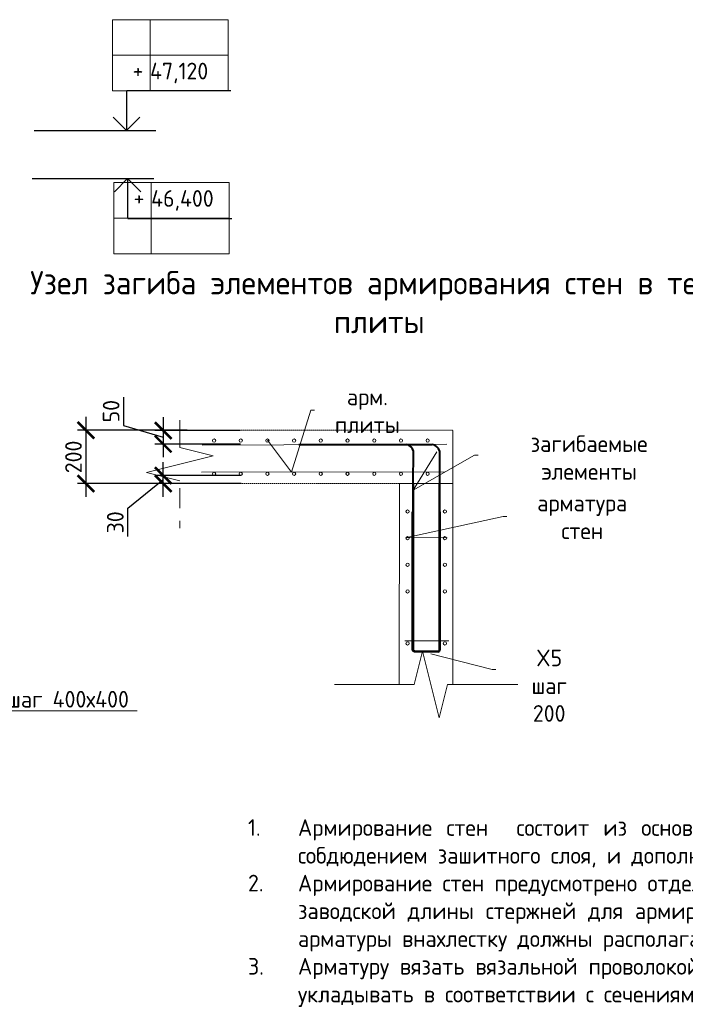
# Model space of a CAD drawing. Header units: millimetres. Extents: x 247266 to 730847, y -636031 to 10052.
# Tile 48 of 196: x 620198 to 630184, y -431444 to -416660. Entities that reach past the tile are written whole.
import ezdxf
from ezdxf import colors
from ezdxf.entities.mleader import LeaderData, LeaderLine
from ezdxf.math import Vec2, Vec3

# ---------------------------------------------------------------- set-up
doc = ezdxf.new("R2010")
doc.units = ezdxf.units.MM
doc.linetypes.add('01 Штриховая _4 мм_', pattern=[6, 3.5, -2.5])
for name, color, linetype, lineweight in [('AF_Perekritie', 7, 'Continuous', 18), ('AF_Stena', 7, 'Continuous', 18), ('RAZMER', 7, 'Continuous', 15), ('Арм_хомуты', 7, 'Continuous', 18), ('Арм_шпильки', 7, 'Continuous', 18), ('Армирование', 7, 'Continuous', 40), ('АрмСтер', 7, 'Continuous', 50), ('АС-Таблицы', 7, 'Continuous', 20), ('отметки', 7, 'Continuous', 18), ('подоснова', 7, 'Continuous', 5), ('Узлы', 7, 'Continuous', 0)]:
    doc.layers.add(name, color=color, linetype=linetype, lineweight=lineweight)
doc.layers.add('РАЗМЕРЫ', color=7, linetype='Continuous')
doc.styles.add('GOST 2.304', font='CS_Gost2304.shx')
doc.styles.add('GOST-2.304_Type-B', font='GOST_Common.ttf')
doc.styles.add('ГОСТ', font='GOST_Common.ttf')
doc.dimstyles.new('СПДС', dxfattribs={"dimscale": 100, "dimtxt": 2.5, "dimasz": 2.5, "dimexe": 1.25, "dimexo": 0, "dimtad": 1, "dimdec": 0, "dimtxsty": 'GOST-2.304_Type-B', "dimblk": 'ARCHTICK', "dimcen": 2.5, "dimdle": 2, "dimadec": 0, "dimazin": 2, "dimtfac": 0.75, "dimtdec": 0, "dimtmove": 1, "dimatfit": 3, "dimfxl": 1, "dimtolj": 1, "dimarcsym": 1})

# ---------------------------------------------------------------- blocks, each defined once
blk = doc.blocks.new('_ArchTick')
at = {"color": 0, "linetype": 'ByBlock', "const_width": 0.15}
blk.add_lwpolyline([(-0.5, -0.5), (0.5, 0.5)], dxfattribs=at)
blk = doc.blocks.new('*D1592')
at = {"color": 0, "lineweight": -2}
for p, q in [((618318, -420991), (618318, -420866)), ((619418, -420991), (619418, -420866)), ((619618, -420991), (618118, -420991))]:
    blk.add_line(p, q, dxfattribs=at)
at = {"layer": 'DEFPOINTS', "color": 0, "ltscale": 100}
for p in [(618318, -420991), (618318, -420991), (619418, -420991)]:
    blk.add_point(p, dxfattribs=at)
at = {"color": 0, "lineweight": -2, "ltscale": 100, "xscale": 250, "yscale": 250, "zscale": 250, "rotation": 180}
blk.add_blockref('_ArchTick', (618318, -420991), dxfattribs=at)
at = {"color": 0, "lineweight": -2, "ltscale": 100, "xscale": 250, "yscale": 250, "zscale": 250}
blk.add_blockref('_ArchTick', (619418, -420991), dxfattribs=at)
at = {"color": 0, "lineweight": 0, "ltscale": 100, "insert": (618868, -420766), "char_height": 250, "width": 83333.33, "attachment_point": 5, "style": 'GOST-2.304_Type-B'}
blk.add_mtext('\\A1;1100', dxfattribs=at)
blk = doc.blocks.new('*D1593')
at = {"color": 0, "lineweight": -2}
for p, q in [((615318, -420991), (615318, -420866)), ((618318, -420991), (618318, -420866)), ((618518, -420991), (615118, -420991))]:
    blk.add_line(p, q, dxfattribs=at)
at = {"layer": 'DEFPOINTS', "color": 0, "ltscale": 100}
for p in [(615318, -420991), (615318, -420991), (618318, -420991)]:
    blk.add_point(p, dxfattribs=at)
at = {"color": 0, "lineweight": -2, "ltscale": 100, "xscale": 250, "yscale": 250, "zscale": 250, "rotation": 180}
blk.add_blockref('_ArchTick', (615318, -420991), dxfattribs=at)
at = {"color": 0, "lineweight": -2, "ltscale": 100, "xscale": 250, "yscale": 250, "zscale": 250}
blk.add_blockref('_ArchTick', (618318, -420991), dxfattribs=at)
at = {"color": 0, "lineweight": 0, "ltscale": 100, "insert": (616843, -420766), "char_height": 250, "width": 83333.33, "attachment_point": 5, "style": 'GOST-2.304_Type-B'}
blk.add_mtext('\\A1;3000', dxfattribs=at)
blk = doc.blocks.new('*D1594')
at = {"color": 0, "lineweight": -2}
for p, q in [((612218, -421415), (612218, -420866)), ((615318, -420991), (615318, -420866)), ((615518, -420991), (612018, -420991))]:
    blk.add_line(p, q, dxfattribs=at)
at = {"layer": 'DEFPOINTS', "color": 0, "ltscale": 100}
for p in [(612218, -420991), (615318, -420991), (612218, -421415)]:
    blk.add_point(p, dxfattribs=at)
at = {"color": 0, "lineweight": -2, "ltscale": 100, "xscale": 250, "yscale": 250, "zscale": 250, "rotation": 180}
blk.add_blockref('_ArchTick', (612218, -420991), dxfattribs=at)
at = {"color": 0, "lineweight": -2, "ltscale": 100, "xscale": 250, "yscale": 250, "zscale": 250}
blk.add_blockref('_ArchTick', (615318, -420991), dxfattribs=at)
at = {"color": 0, "lineweight": 0, "ltscale": 100, "insert": (613768, -420766), "char_height": 250, "width": 83333.33, "attachment_point": 5, "style": 'GOST-2.304_Type-B'}
blk.add_mtext('\\A1;3100', dxfattribs=at)
blk = doc.blocks.new('*T1633')
at = {"layer": 'DEFPOINTS', "color": 8, "linetype": 'ByBlock', "lineweight": 0}
for p, q in [((0, 1067), (1734, 1067)), ((0, 0), (0, 1067)), ((561, 0), (561, 1067)), ((1734, 0), (1734, 1067)), ((0, 533), (1734, 533)), ((0, 0), (1734, 0))]:
    blk.add_line(p, q, dxfattribs=at)
at = {"layer": 'АС-Таблицы', "color": 0, "char_height": 250, "style": 'ГОСТ'}
for s, insert, width, attachment_point in [('+', (461, 967), 361.22, 3), ('46,400', (561, 800), 1173.09, 4)]:
    blk.add_mtext(s, dxfattribs=dict(at, insert=insert, width=width, attachment_point=attachment_point))
blk = doc.blocks.new('*T1634')
at = {"layer": 'DEFPOINTS', "color": 8, "linetype": 'ByBlock', "lineweight": 0}
for p, q in [((0, 0), (1734, 0)), ((0, 0), (0, -1067)), ((561, 0), (561, -1067)), ((1734, 0), (1734, -1067)), ((0, -533), (1734, -533)), ((0, -1067), (1734, -1067))]:
    blk.add_line(p, q, dxfattribs=at)
at = {"layer": 'АС-Таблицы', "color": 0, "char_height": 250, "style": 'ГОСТ'}
for s, insert, width, attachment_point in [('+', (461, -633), 361.22, 3), ('47,120', (561, -800), 1173.09, 4)]:
    blk.add_mtext(s, dxfattribs=dict(at, insert=insert, width=width, attachment_point=attachment_point))
blk = doc.blocks.new('_None')
blk = doc.blocks.new('*D2876')
at = {"layer": 'DEFPOINTS', "color": 0, "ltscale": 100}
for p in [(622711, -422825), (621192, -423625), (622711, -423625)]:
    blk.add_point(p, dxfattribs=at)
at = {"layer": 'РАЗМЕРЫ', "color": 0, "lineweight": -2}
for p, q in [((621192, -422625), (621192, -423825)), ((622711, -422825), (621067, -422825)), ((622711, -423625), (621067, -423625))]:
    blk.add_line(p, q, dxfattribs=at)
at = {"layer": 'РАЗМЕРЫ', "color": 0, "lineweight": -2, "ltscale": 100, "xscale": 250, "yscale": 250, "zscale": 250}
for p, rotation in [((621192, -422825), 90), ((621192, -423625), 270)]:
    blk.add_blockref('_ArchTick', p, dxfattribs=dict(at, rotation=rotation))
at = {"layer": 'РАЗМЕРЫ', "color": 0, "lineweight": 0, "ltscale": 100, "insert": (621005, -423225), "char_height": 250, "attachment_point": 5, "rotation": 90, "style": 'GOST-2.304_Type-B'}
blk.add_mtext('\\A1;200', dxfattribs=at)
blk = doc.blocks.new('*D2874')
at = {"layer": 'DEFPOINTS', "color": 0, "ltscale": 100}
for p in [(623504, -422828), (622351, -423031), (623512, -423031)]:
    blk.add_point(p, dxfattribs=at)
at = {"layer": 'РАЗМЕРЫ', "color": 0, "lineweight": -2}
for p, q in [((621757, -422326), (621757, -422751)), ((622351, -422628), (622351, -423231)), ((621757, -422751), (622351, -422929)), ((623504, -422828), (622226, -422828)), ((623512, -423031), (622226, -423031))]:
    blk.add_line(p, q, dxfattribs=at)
at = {"layer": 'РАЗМЕРЫ', "color": 0, "lineweight": -2, "ltscale": 100, "xscale": 250, "yscale": 250, "zscale": 250}
for p, rotation in [((622351, -422828), 90), ((622351, -423031), 270)]:
    blk.add_blockref('_ArchTick', p, dxfattribs=dict(at, rotation=rotation))
at = {"layer": 'РАЗМЕРЫ', "color": 0, "lineweight": 0, "ltscale": 100, "insert": (621570, -422538), "char_height": 250, "attachment_point": 5, "rotation": 90, "style": 'GOST-2.304_Type-B'}
blk.add_mtext('\\A1;50', dxfattribs=at)
blk = doc.blocks.new('*D2875')
at = {"layer": 'DEFPOINTS', "color": 0, "ltscale": 100}
for p in [(622351, -423504), (623520, -423504), (623520, -423624)]:
    blk.add_point(p, dxfattribs=at)
at = {"layer": 'РАЗМЕРЫ', "color": 0, "lineweight": -2}
for p, q in [((622351, -423824), (622351, -423304)), ((623520, -423504), (622226, -423504)), ((621820, -423995), (622351, -423564)), ((623520, -423624), (622226, -423624)), ((621820, -424420), (621820, -423995))]:
    blk.add_line(p, q, dxfattribs=at)
at = {"layer": 'РАЗМЕРЫ', "color": 0, "lineweight": -2, "ltscale": 100, "xscale": 250, "yscale": 250, "zscale": 250}
for p, rotation in [((622351, -423504), 270), ((622351, -423624), 90)]:
    blk.add_blockref('_ArchTick', p, dxfattribs=dict(at, rotation=rotation))
at = {"layer": 'РАЗМЕРЫ', "color": 0, "lineweight": 0, "ltscale": 100, "insert": (621632, -424207), "char_height": 250, "attachment_point": 5, "rotation": 90, "style": 'GOST-2.304_Type-B'}
blk.add_mtext('\\A1;30', dxfattribs=at)
blk = doc.blocks.new('*U2932')
at = {"color": 0, "linetype": 'ByBlock', "lineweight": -2}
for p, q in [((-207, 26), (-200, 2091)), ((-190, 2091), (-200, 2091)), ((-197, 26), (-190, 2091)), ((197, 24), (205, 2090)), ((205, 2090), (215, 2090)), ((207, 24), (215, 2090)), ((-206, 17), (-207, 26)), ((-202, 8), (-206, 17)), ((-197, 1), (-202, 8)), ((-196, 19), (-197, 26)), ((-190, -5), (-197, 1)), ((-194, 13), (-196, 19)), ((-190, 8), (-194, 13)), ((-185, 4), (-190, 8)), ((-179, 2), (-185, 4)), ((-172, 1), (-179, 2)), ((-172, 1), (172, -1)), ((172, -1), (179, 0)), ((179, 0), (185, 3)), ((185, 3), (190, 7)), ((190, 7), (194, 12)), ((194, 12), (196, 18)), ((196, 18), (197, 24)), ((197, 0), (202, 7)), ((202, 7), (206, 15)), ((206, 15), (207, 24)), ((-181, -8), (-190, -5)), ((-172, -9), (-181, -8)), ((172, -11), (-172, -9)), ((172, -11), (181, -9)), ((181, -9), (190, -6)), ((190, -6), (197, 0))]:
    blk.add_line(p, q, dxfattribs=at)
at = {"style": 'GOST 2.304', "oblique": 15, "flags": 9}
for tag, p in [('ПОЗИЦИЯ', (968, -185)), ('ДИАМЕТР', (968, -189)), ('КЛАСС', (968, -193)), ('ДЛИНА', (969, -198)), ('МАССА', (969, -204))]:
    blk.add_attdef(tag, p, '', height=2.5, dxfattribs=at)
blk = doc.blocks.new('*D3116')
at = {"color": 0, "lineweight": -2}
for p, q in [((595083, -417672), (595083, -417547)), ((596183, -417672), (596183, -417547)), ((596383, -417672), (594883, -417672))]:
    blk.add_line(p, q, dxfattribs=at)
at = {"layer": 'DEFPOINTS', "color": 0, "ltscale": 100}
for p in [(595083, -417672), (595083, -417672), (596183, -417672)]:
    blk.add_point(p, dxfattribs=at)
at = {"color": 0, "lineweight": -2, "ltscale": 100, "xscale": 250, "yscale": 250, "zscale": 250, "rotation": 180}
blk.add_blockref('_ArchTick', (595083, -417672), dxfattribs=at)
at = {"color": 0, "lineweight": -2, "ltscale": 100, "xscale": 250, "yscale": 250, "zscale": 250}
blk.add_blockref('_ArchTick', (596183, -417672), dxfattribs=at)
at = {"color": 0, "lineweight": 0, "ltscale": 100, "insert": (595633, -417447), "char_height": 250, "width": 83333.33, "attachment_point": 5, "style": 'GOST-2.304_Type-B'}
blk.add_mtext('\\A1;1100', dxfattribs=at)
blk = doc.blocks.new('*D3117')
at = {"color": 0, "lineweight": -2}
for p, q in [((592083, -417672), (592083, -417547)), ((595083, -417672), (595083, -417547)), ((595283, -417672), (591883, -417672))]:
    blk.add_line(p, q, dxfattribs=at)
at = {"layer": 'DEFPOINTS', "color": 0, "ltscale": 100}
for p in [(592083, -417672), (592083, -417672), (595083, -417672)]:
    blk.add_point(p, dxfattribs=at)
at = {"color": 0, "lineweight": -2, "ltscale": 100, "xscale": 250, "yscale": 250, "zscale": 250, "rotation": 180}
blk.add_blockref('_ArchTick', (592083, -417672), dxfattribs=at)
at = {"color": 0, "lineweight": -2, "ltscale": 100, "xscale": 250, "yscale": 250, "zscale": 250}
blk.add_blockref('_ArchTick', (595083, -417672), dxfattribs=at)
at = {"color": 0, "lineweight": 0, "ltscale": 100, "insert": (593608, -417447), "char_height": 250, "width": 83333.33, "attachment_point": 5, "style": 'GOST-2.304_Type-B'}
blk.add_mtext('\\A1;3000', dxfattribs=at)
blk = doc.blocks.new('*D3118')
at = {"color": 0, "lineweight": -2}
for p, q in [((588983, -418096), (588983, -417547)), ((592083, -417672), (592083, -417547)), ((592283, -417672), (588783, -417672))]:
    blk.add_line(p, q, dxfattribs=at)
at = {"layer": 'DEFPOINTS', "color": 0, "ltscale": 100}
for p in [(588983, -417672), (592083, -417672), (588983, -418096)]:
    blk.add_point(p, dxfattribs=at)
at = {"color": 0, "lineweight": -2, "ltscale": 100, "xscale": 250, "yscale": 250, "zscale": 250, "rotation": 180}
blk.add_blockref('_ArchTick', (588983, -417672), dxfattribs=at)
at = {"color": 0, "lineweight": -2, "ltscale": 100, "xscale": 250, "yscale": 250, "zscale": 250}
blk.add_blockref('_ArchTick', (592083, -417672), dxfattribs=at)
at = {"color": 0, "lineweight": 0, "ltscale": 100, "insert": (590533, -417447), "char_height": 250, "width": 83333.33, "attachment_point": 5, "style": 'GOST-2.304_Type-B'}
blk.add_mtext('\\A1;3100', dxfattribs=at)

msp = doc.modelspace()

# ---------------------------------------------------------------- linework, layer by layer
for points in [[(620415.94, -418325.94), (622239.61, -418325.94)], [(620385.76, -419045.94), (622209.43, -419045.94)]]:
    msp.add_lwpolyline(points)
at = {"layer": 'AF_Perekritie', "linetype": '01 Штриховая _4 мм_', "lineweight": 9}
for p, q in [((626697.6, -422824.59), (622600.44, -422824.59)), ((622600.44, -423624.59), (626697.6, -423624.59))]:
    msp.add_line(p, q, dxfattribs=at)
at = {"layer": 'AF_Stena', "lineweight": 20}
for p, q in [((626697.6, -423624.59), (626697.6, -422826.62)), ((625897.6, -423624.59), (625893.15, -426640.26)), ((626697.6, -423624.59), (625897.6, -423624.59)), ((626696.42, -426644.35), (626697.6, -423624.59))]:
    msp.add_line(p, q, dxfattribs=at)
for points in [[(622600.44, -422974.59), (622600.44, -422674.59)], [(622600.44, -422974.59), (622600.44, -423084.59)], [(622600.44, -423084.59), (623100.44, -423209.59)], [(623100.44, -423209.59), (622100.44, -423459.59)], [(622100.44, -423459.59), (622600.44, -423584.59)], [(622600.44, -423694.59), (622600.44, -423994.59)], [(622600.44, -424184.59), (622600.44, -424294.59)], [(626242.67, -426142.37), (626117.67, -426642.37)], [(626492.67, -427142.37), (626242.67, -426142.37)], [(626007.67, -426642.37), (624919.46, -426642.37)], [(626117.67, -426642.37), (626007.67, -426642.37)], [(626617.67, -426642.37), (626492.67, -427142.37)], [(626727.67, -426642.37), (626617.67, -426642.37)], [(626727.67, -426642.37), (627671.39, -426642.37)]]:
    msp.add_lwpolyline(points, dxfattribs=at)
at = {"layer": 'RAZMER', "ltscale": 100}
for p, q in [((621803.41, -417724.17), (623365.91, -417724.17)), ((621803.41, -417726.81), (623365.91, -417726.81)), ((621803.41, -417726.81), (623365.91, -417726.81)), ((621819.45, -419645.06), (623381.95, -419645.06)), ((621819.45, -419645.06), (623381.95, -419645.06)), ((621819.45, -419647.71), (623381.95, -419647.71))]:
    msp.add_line(p, q, dxfattribs=at)
at = {"layer": 'Арм_шпильки'}
msp.add_line((625977.6, -425984.89), (626636.6, -425984.89), dxfattribs=at)
at = {"layer": 'Армирование', "ltscale": 100}
for p, q in [((624386.09, -423036.61), (626386.09, -423036.61)), ((626100.16, -423629.45), (626108.51, -423137.72)), ((626498.09, -423132.62), (626497.6, -423629.45))]:
    msp.add_line(p, q, dxfattribs=at)
at = {"layer": 'Армирование', "lineweight": 9, "ltscale": 100}
for centre in [(623114.33, -422979.04), (623514.33, -422979.04), (623914.33, -422979.04), (623914.72, -422979.04), (624314.72, -422979.04), (624714.72, -422979.04), (625114.72, -422979.04), (625117.91, -422979.04), (625517.91, -422979.04), (625917.91, -422979.04), (626317.91, -422979.04), (623114.33, -423479.08), (623514.33, -423479.08), (623914.33, -423479.08), (623914.72, -423479.08), (624314.72, -423479.08), (624714.72, -423479.08), (625114.72, -423479.08), (625117.91, -423479.08), (625517.91, -423479.08), (625917.91, -423479.08), (626317.91, -423479.08), (626017.6, -424044.59), (626577.6, -424044.59), (626017.6, -424444.59), (626577.6, -424444.59), (626017.6, -424844.59), (626577.6, -424844.59), (626017.6, -425244.59), (626577.6, -425244.59), (626017.6, -426024.89), (626577.6, -426024.89)]:
    msp.add_circle(centre, 24, dxfattribs=at)
at = {"layer": 'Армирование', "ltscale": 100}
for centre in [(625968.89, -423181.19), (626358.49, -423180.17)]:
    msp.add_arc(centre, 146.68, 17.882566, 78.318497, dxfattribs=at)
at = {"layer": 'АрмСтер', "lineweight": 9, "ltscale": 15}
for p, q in [((622934.46, -423048.66), (626607.68, -423033.14)), ((622924.78, -423455.26), (626581.77, -423450.81))]:
    msp.add_line(p, q, dxfattribs=at)
at = {"layer": 'АрмСтер', "ltscale": 15}
for p, q in [((626100.16, -426117.2), (626100.16, -423624.59)), ((626497, -426105.01), (626497, -423624.59))]:
    msp.add_line(p, q, dxfattribs=at)
at = {"layer": 'отметки', "linetype": 'Continuous', "lineweight": 25, "ltscale": 100}
for p, q in [((621800.36, -417724.17), (621800.36, -418324.17)), ((621817.92, -419045.94), (621817.92, -419645.94))]:
    msp.add_line(p, q, dxfattribs=at)
for points in [[(621601.89, -418125.94), (621801.89, -418325.94), (622001.89, -418125.94)], [(621617.92, -419245.94), (621817.92, -419045.94), (622017.92, -419245.94)]]:
    msp.add_lwpolyline(points, dxfattribs=at)

# ---------------------------------------------------------------- block references
for name, p in [('*T1634', (621592.47, -416660.14)), ('*T1633', (621608.5, -420173.43))]:
    msp.add_blockref(name, p)
at = {"layer": 'Арм_хомуты', "lineweight": 40, "rotation": 0.209348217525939}
msp.add_blockref('*U2932', (626299.85, -426140.41), dxfattribs=at)

# ---------------------------------------------------------------- texts
at = {"ltscale": 100, "insert": (623623.11, -428664.74), "char_height": 250, "width": 17398.1241, "attachment_point": 1, "style": 'GOST-2.304_Type-B'}
msp.add_mtext('\\pxi-3,l3,qj,t3;{\\C7;1.^IАрмирование стен  состоит из основного армирования ∅10 А500С с шагом  200х200мм  в две сетки с собдюдением зашитного слоя, и дополнительного армирования, указанного на схемах армирования.\\P2.^IАрмирование стен предусмотрено отдельными  стержнями заводской длины по осям Х и Y. При недостатке заводской длины стержней для армирования, стыки стержней осуществлять внахлестку без  сварки. Стыки арматуры внахлестку должны располагаться вразбежку (через шаг). См. деталь стыковки арматуры.\\P3.^IАрматуру вязать вязальной проволокой через пересечение.  Стержни основной и дополнительной арматуры укладывать в соответствии с сечениями .\\P4.^IПо периметру стен и у отверстий с проемами  у концов основной арматуры устанавливать П-образные элементы Ск1\\P}5.^IОбщие примечания см. лист 1\\P6.^IШпильки поз.Х2 устанавливать с шагом 400 по вертикали и с шагом  400 по горизонтали.\\P7.^IАрмирование пилонов  выполнять отдельными стержнями. Арматуру вязать вязальной проволокой в каждом пересечении.\\P{\\C7;8.^IВ местах расположения отверстий осуществить прерывания основной и дополнительной сеток арматуры. Отверстия обрамляются двумя стержнями арматуры см. узел обрамления отверстий.\\P9.^IРазмер защитного слоя для элементов армирования составляет 30 мм}', dxfattribs=at)
at = {"layer": 'Узлы', "linetype": 'Continuous', "lineweight": 0, "insert": (625592.81, -420900.91), "char_height": 350, "width": 10464.9604, "attachment_point": 5, "style": 'GOST-2.304_Type-B'}
msp.add_mtext('Узел загиба элементов армирования стен в тело плиты', dxfattribs=at)

# ---------------------------------------------------------------- dimensions: what is measured, and where the dimension line sits
at = {"lineweight": 0}
for base, p1, p2, picture, middle in [((588982.75, -417672.31), (592082.75, -417672.31), (588982.75, -418095.84), '*D3118', (590532.75, -417672.31)), ((592082.75, -417672.31), (595082.75, -417672.31), (592082.75, -417672.31), '*D3117', (593607.9, -417672.31)), ((595082.75, -417672.31), (596182.75, -417672.31), (595082.75, -417672.31), '*D3116', (595632.75, -417672.31)), ((612218.07, -420991.14), (615318.07, -420991.14), (612218.07, -421414.67), '*D1594', (613768.07, -420991.14)), ((615318.07, -420991.14), (618318.07, -420991.14), (615318.07, -420991.14), '*D1593', (616843.22, -420991.14)), ((618318.07, -420991.14), (619418.07, -420991.14), (618318.07, -420991.14), '*D1592', (618868.07, -420991.14))]:
    dim = msp.add_linear_dim(base=base, p1=p1, p2=p2, angle=180, dimstyle='СПДС', override={"dimgap": 1}, dxfattribs=at)
    dim.commit()
    dim.dimension.update_dxf_attribs({"geometry": picture, "text_midpoint": middle, "dimtype": 160})
at = {"layer": 'РАЗМЕРЫ', "lineweight": 0}
for base, p1, p2, picture, middle in [((622351.36, -423031), (623504.11, -422827.52), (623512.06, -423031), '*D2874', (621569.61, -422688.52)), ((621192.18, -423624.59), (622710.57, -422824.59), (622710.57, -423624.59), '*D2876', (621004.55, -423224.59))]:
    dim = msp.add_linear_dim(base=base, p1=p1, p2=p2, angle=90, dimstyle='СПДС', override={"dimlfac": 0.25, "dimrnd": 5}, dxfattribs=at)
    dim.commit()
    dim.dimension.update_dxf_attribs({"geometry": picture, "text_midpoint": middle})
dim = msp.add_linear_dim(base=(622350.79, -423504.23), p1=(623520.27, -423623.81), p2=(623520.27, -423504.23), angle=90, dimstyle='СПДС', override={"dimlfac": 0.25, "dimrnd": 5}, dxfattribs=at)
dim.commit()
dim.dimension.update_dxf_attribs({"geometry": '*D2875', "text_midpoint": (621819.54, -424057.1), "dimtype": 160})

# ---------------------------------------------------------------- leaders
at = {"layer": 'подоснова'}
ml = msp.add_multileader_mtext('Standard', dxfattribs=at)
ml.set_content('арм. плиты ', color=256, style='GOST-2.304_Type-B')
ml.set_leader_properties(color=256, linetype='ByLayer', lineweight=15)
ml.set_arrow_properties(name='NONE')
ml.build(insert=Vec2(0, 0))
ml.multileader.update_dxf_attribs({"text_left_attachment_type": 6, "text_right_attachment_type": 6, "dogleg_length": 10, "arrow_head_size": 18})
ctx = ml.context
ctx.base_point, ctx.char_height, ctx.arrow_head_size, ctx.landing_gap_size, ctx.plane_origin = Vec3(624576.61, -422523.7), 250, 18, 20, Vec3(623337.32, -422218.33)
ctx.left_attachment, ctx.right_attachment, ctx.text_align_type = 6, 6, 1
notes = []
notes.append((ctx, [(0, (1, 1, 0), (624565.84, -422523.78), (1, 0), 10, [(1, [(623916.25, -422972.94), (624277.16, -423454.57)], 0, [])])]))
ctx.mtext.insert, ctx.mtext.width, ctx.mtext.alignment, ctx.mtext.flow_direction = Vec3(625414.41, -422198.7), 22.8978, 2, 5
ml = msp.add_multileader_mtext('Standard', dxfattribs=at)
ml.set_content('загибаемые элементы', color=256, style='GOST-2.304_Type-B')
ml.set_leader_properties(color=256, linetype='ByLayer', lineweight=15)
ml.set_arrow_properties(name='NONE')
ml.build(insert=Vec2(0, 0))
ml.multileader.update_dxf_attribs({"text_left_attachment_type": 6, "text_right_attachment_type": 6, "dogleg_length": 10, "arrow_head_size": 18})
ctx = ml.context
ctx.base_point, ctx.char_height, ctx.arrow_head_size, ctx.landing_gap_size, ctx.plane_origin = Vec3(627034.75, -423200.59), 250, 18, 20, Vec3(625817.86, -421888.04)
ctx.left_attachment, ctx.right_attachment, ctx.text_align_type = 6, 6, 1
notes.append((ctx, [(0, (1, 1, 0), (627023.12, -423200.84), (1, 0), 10, [(1, [(626457.64, -423148.26), (626103.53, -423724.81)], 0, [])])]))
ctx.mtext.insert, ctx.mtext.width, ctx.mtext.alignment, ctx.mtext.flow_direction = Vec3(628741.31, -422900.59), 22.8978, 2, 5
ml = msp.add_multileader_mtext('Standard', dxfattribs=at)
ml.set_content('арматура стен ', color=256, style='GOST-2.304_Type-B')
ml.set_leader_properties(color=256, linetype='ByLayer', lineweight=15)
ml.set_arrow_properties(name='NONE')
ml.build(insert=Vec2(0, 0))
ml.multileader.update_dxf_attribs({"text_left_attachment_type": 6, "text_right_attachment_type": 6, "dogleg_length": 10, "arrow_head_size": 18})
ctx = ml.context
ctx.base_point, ctx.char_height, ctx.arrow_head_size, ctx.landing_gap_size, ctx.plane_origin = Vec3(627462.31, -424117.33), 250, 18, 20, Vec3(625727.5, -423731.02)
ctx.left_attachment, ctx.right_attachment, ctx.text_align_type = 6, 6, 1
notes.append((ctx, [(0, (1, 1, 0), (627451.2, -424117.41), (1, 0), 10, [(1, [(626610.54, -424438.91), (626004.88, -424435.35)], 0, [])])]))
ctx.mtext.insert, ctx.mtext.width, ctx.mtext.alignment, ctx.mtext.flow_direction = Vec3(628637.61, -423792.33), 22.8978, 2, 5
ml = msp.add_multileader_mtext('Standard', dxfattribs=at)
ml.set_content('X5 шаг 200', color=256, style='GOST-2.304_Type-B')
ml.set_leader_properties(color=256, linetype='ByLayer', lineweight=15)
ml.set_arrow_properties(name='NONE')
ml.build(insert=Vec2(0, 0))
ml.multileader.update_dxf_attribs({"text_left_attachment_type": 6, "text_right_attachment_type": 6, "dogleg_length": 10, "arrow_head_size": 18})
ctx = ml.context
ctx.base_point, ctx.char_height, ctx.arrow_head_size, ctx.landing_gap_size, ctx.plane_origin = Vec3(627298.81, -426417.87), 250, 18, 20, Vec3(626091.46, -425469.01)
ctx.left_attachment, ctx.right_attachment, ctx.text_align_type = 6, 6, 1
notes.append((ctx, [(0, (1, 1, 0), (627288.09, -426418.12), (1, 0), 10, [(0, [(626368.7, -426180.91)], 0, [])])]))
ctx.mtext.insert, ctx.mtext.width, ctx.mtext.alignment, ctx.mtext.flow_direction = Vec3(628141.92, -426117.87), 22.8978, 2, 5
ml = msp.add_multileader_mtext('Standard', dxfattribs=at)
ml.set_content('X2 шаг 400х400', color=256, style='GOST-2.304_Type-B')
ml.set_leader_properties(color=256, linetype='ByLayer', lineweight=15)
ml.set_arrow_properties(name='NONE')
ml.build(insert=Vec2(0, 0))
ml.multileader.update_dxf_attribs({"text_left_attachment_type": 6, "text_right_attachment_type": 6, "dogleg_length": 10, "arrow_head_size": 18})
ctx = ml.context
ctx.base_point, ctx.char_height, ctx.arrow_head_size, ctx.landing_gap_size, ctx.plane_origin = Vec3(619440.22, -427037.86), 250, 18, 20, Vec3(616612.86, -426478.86)
ctx.left_attachment, ctx.right_attachment, ctx.text_align_type = 6, 6, 1
notes.append((ctx, [(0, (1, 1, 0), (619429.13, -427038.11), (1, 0), 10, [(0, [(616799.43, -427399.83)], 0, [])])]))
ctx.mtext.insert, ctx.mtext.alignment, ctx.mtext.flow_direction = Vec3(620658.32, -426737.86), 2, 5
for ctx, leaders in notes:
    for number, flags, end, landing, length, lines in leaders:
        leader = LeaderData()
        leader.index, (leader.has_last_leader_line, leader.has_dogleg_vector, leader.attachment_direction) = number, flags
        leader.last_leader_point, leader.dogleg_vector, leader.dogleg_length = Vec3(end), Vec3(landing), length
        for number, points, colour, breaks in lines:
            line = LeaderLine()
            line.index, line.vertices, line.color, line.breaks = number, Vec3.list(points), colors.encode_raw_color(colour), breaks
            leader.lines.append(line)
        ctx.leaders.append(leader)

doc.saveas('drawing.dxf')
